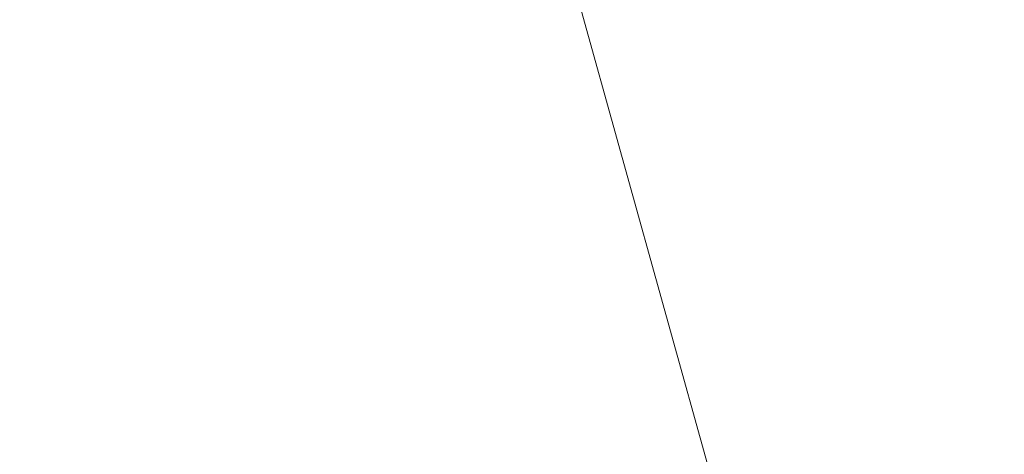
# Model space of a CAD drawing. Header units: millimetres. Extents: x -6861 to -4773, y 84 to 6892.
# Tile 100 of 108: x -6108.3204 to -6108.216, y 6630.3148 to 6630.3609. Entities that reach past the tile are written whole.
import ezdxf

# ---------------------------------------------------------------- set-up
doc = ezdxf.new("R2010")
doc.units = ezdxf.units.MM
doc.layers.add('E-LITE-EQPM', color=7, linetype='Continuous', lineweight=20)

# ---------------------------------------------------------------- blocks, each defined once
blk = doc.blocks.new('01 PODIUM EMPOTRADO CON MARCO 1_glb - PODIUM EMPOTRADO CON MARCO 3_dwg_NS-2254 ÍßÁ_1_5Ð_$$_É_îAÔO-V2-Planta_PDF')
at = {"lineweight": 9}
blk.add_line((0.75, -5.76385), (0.75, -4.93839), dxfattribs=at)
blk = doc.blocks.new('01 PODIUM EMPOTRADO CON MARCO 1_glb - 01 PODIUM EMPOTRADO CON MARCO 1-665813-Planta_PDF')
at = {"extrusion": (0, 0, -1), "zscale": -0.9999999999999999, "rotation": 164.4887155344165}
blk.add_blockref('01 PODIUM EMPOTRADO CON MARCO 1_glb - PODIUM EMPOTRADO CON MARCO 3_dwg_NS-2254 ÍßÁ_1_5Ð_$$_É_îAÔO-V2-Planta_PDF', (3232.68648, 6625.24121), dxfattribs=at)
blk = doc.blocks.new('01 PODIUM EMPOTRADO CON MARCO 1_glb - 01 PODIUM EMPOTRADO CON MARCO 1-V3-Planta_PDF')
at = {"extrusion": (0, 0, -1), "zscale": -0.9999999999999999, "rotation": 164.4887155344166}
blk.add_blockref('01 PODIUM EMPOTRADO CON MARCO 1_glb - PODIUM EMPOTRADO CON MARCO 3_dwg_NS-2254 ÍßÁ_1_5Ð_$$_É_îAÔO-V2-Planta_PDF', (3232.68648, 6625.24121), dxfattribs=at)

msp = doc.modelspace()

# ---------------------------------------------------------------- block references
at = {"layer": 'E-LITE-EQPM'}
for name in ['01 PODIUM EMPOTRADO CON MARCO 1_glb - 01 PODIUM EMPOTRADO CON MARCO 1-665813-Planta_PDF', '01 PODIUM EMPOTRADO CON MARCO 1_glb - 01 PODIUM EMPOTRADO CON MARCO 1-V3-Planta_PDF']:
    msp.add_blockref(name, (-2874.93154, 0), dxfattribs=at)

doc.saveas('drawing.dxf')
